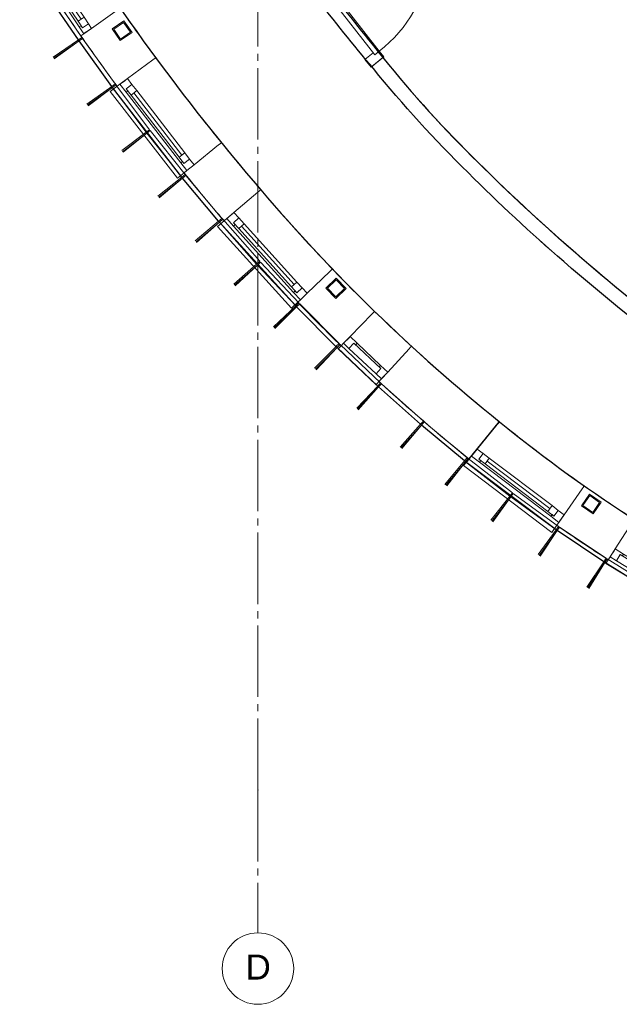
# Model space of a CAD drawing. Header units: millimetres. Extents: x -20518 to 270852, y -121463 to 37725.
# Tile 16 of 33: x 36021 to 40215, y -2520 to 4368. Entities that reach past the tile are written whole.
import ezdxf
from ezdxf.enums import TextEntityAlignment as Align

# ---------------------------------------------------------------- set-up
doc = ezdxf.new("R2010")
doc.units = ezdxf.units.MM
doc.linetypes.add('B0204', pattern=[650, 500, -50, 50, -50])
for name, color, linetype in [('21 Buitenwanden', 3, 'Continuous'), ('21 Buitenwanden Ramen', 7, 'Continuous'), ('22 C Binnenwanden', 2, 'Continuous'), ('22 C Binnenwanden Deuren', 7, 'Continuous'), ('28 Draagconstructies', 5, 'Continuous'), ('A Stramien', 8, 'Continuous'), ('Info Algemeen', 7, 'Continuous')]:
    doc.layers.add(name, color=color, linetype=linetype)
doc.layers.add('BL$8-BVO-polylijn', color=160, linetype='Continuous', plot=False)
doc.layers.add('BL$8-GO--polylijnen', color=10, linetype='Continuous', plot=False)
doc.styles.add('GENERATED_STYLE_2', font='arial.ttf')

# ---------------------------------------------------------------- blocks, each defined once
blk = doc.blocks.new('Wall_119_1', base_point=(88617.3, 1735.3))
at = {"layer": '21 Buitenwanden', "linetype": 'Continuous', "lineweight": 0, "flags": 128}
for points in [[(88283.9, 1941.5), (88299.7, 1967.1)], [(88283.9, 1941.5), (88617.3, 1735.3)], [(88633.1, 1760.9), (88299.7, 1967.1)], [(88617.3, 1735.3), (88633.1, 1760.9)]]:
    blk.add_lwpolyline(points, dxfattribs=at)
blk = doc.blocks.new('Wall_120_1', base_point=(87943.5, 2170))
at = {"layer": '21 Buitenwanden', "linetype": 'Continuous', "lineweight": 0, "flags": 128}
for points in [[(87626.1, 2400.1), (87643.7, 2424.4)], [(87961.2, 2194.3), (87643.7, 2424.4)], [(87626.1, 2400.1), (87943.5, 2170)], [(87943.5, 2170), (87961.2, 2194.3)]]:
    blk.add_lwpolyline(points, dxfattribs=at)
blk = doc.blocks.new('Wall_121_1', base_point=(87618.9, 2405.6))
at = {"layer": '21 Buitenwanden', "linetype": 'Continuous', "lineweight": 0, "flags": 128}
for points in [[(87309.8, 2646.6), (87328.2, 2670.2)], [(87309.8, 2646.6), (87618.9, 2405.6)], [(87637.4, 2429.2), (87328.2, 2670.2)], [(87618.9, 2405.6), (87637.4, 2429.2)]]:
    blk.add_lwpolyline(points, dxfattribs=at)
blk = doc.blocks.new('Wall_122_1', base_point=(86695.7, 3176.2))
at = {"layer": '21 Buitenwanden', "linetype": 'Continuous', "lineweight": 0, "flags": 128}
for points in [[(86411.4, 3446), (86432, 3467.7)], [(86411.4, 3446), (86695.7, 3176.2)], [(86716.4, 3197.9), (86432, 3467.7)], [(86695.7, 3176.2), (86716.4, 3197.9)]]:
    blk.add_lwpolyline(points, dxfattribs=at)
blk = doc.blocks.new('Wall_123_1', base_point=(86122.6, 3737))
at = {"layer": '21 Buitenwanden', "linetype": 'Continuous', "lineweight": 0, "flags": 128}
for points in [[(85854.7, 4023.2), (85876.6, 4043.7)], [(85854.7, 4023.2), (86122.6, 3737)], [(86144.5, 3757.5), (85876.6, 4043.7)], [(86122.6, 3737), (86144.5, 3757.5)]]:
    blk.add_lwpolyline(points, dxfattribs=at)
blk = doc.blocks.new('Wall_124_1', base_point=(85848.6, 4029.9))
at = {"layer": '21 Buitenwanden', "linetype": 'Continuous', "lineweight": 0, "flags": 128}
for points in [[(85588.9, 4323.5), (85611.4, 4343.3)], [(85871.1, 4049.7), (85611.4, 4343.3)], [(85588.9, 4323.5), (85848.6, 4029.9)], [(85848.6, 4029.9), (85871.1, 4049.7)]]:
    blk.add_lwpolyline(points, dxfattribs=at)
blk = doc.blocks.new('Wall_125_1', base_point=(85325.5, 4637.9))
at = {"layer": '21 Buitenwanden', "linetype": 'Continuous', "lineweight": 0, "flags": 128}
for points in [[(85081.9, 4944.8), (85105.4, 4963.5)], [(85349, 4656.5), (85105.4, 4963.5)], [(85081.9, 4944.8), (85325.5, 4637.9)], [(85325.5, 4637.9), (85349, 4656.5)]]:
    blk.add_lwpolyline(points, dxfattribs=at)
blk = doc.blocks.new('Wall_126_1', base_point=(85076.4, 4951.9))
at = {"layer": '21 Buitenwanden', "linetype": 'Continuous', "lineweight": 0, "flags": 128}
for points in [[(84840.5, 5265), (84864.5, 5283.1)], [(84840.5, 5265), (85076.4, 4951.9)], [(85100.3, 4969.9), (84864.5, 5283.1)], [(85076.4, 4951.9), (85100.3, 4969.9)]]:
    blk.add_lwpolyline(points, dxfattribs=at)
blk = doc.blocks.new('Wall_127_1', base_point=(84602, 5598.5))
at = {"layer": '21 Buitenwanden', "linetype": 'Continuous', "lineweight": 0, "flags": 128}
for points in [[(84381.6, 5922.7), (84406.4, 5939.5)], [(84626.8, 5615.3), (84406.4, 5939.5)], [(84381.6, 5922.7), (84602, 5598.5)], [(84602, 5598.5), (84626.8, 5615.3)]]:
    blk.add_lwpolyline(points, dxfattribs=at)
blk = doc.blocks.new('R1b boven metaal 16_38')
at = {"layer": '21 Buitenwanden Ramen', "linetype": 'Continuous', "lineweight": 0}
for p, q in [((-326.2, 0), (-382.7, 0)), ((-382.7, 0), (-381.2, -65)), ((-382.7, 0), (-382.4, -13)), ((-326.2, -15), (-326.2, 0)), ((326.2, 0), (-326.2, 0)), ((382.7, 0), (326.2, 0)), ((326.2, 0), (326.2, -15)), ((381.2, -65), (382.7, 0)), ((382.7, 0), (382.4, -13)), ((-382.4, -13), (-381.8, -41)), ((-381.8, -41), (-381.5, -51)), ((-381.5, -51), (-381.2, -65)), ((-381.2, -65), (-343.2, -65)), ((-343.2, -65), (-343.2, -15)), ((-343.2, -15), (-326.2, -15)), ((-288.2, -15), (-343.2, -15)), ((-343.2, -15), (-343.2, -65)), ((-343.2, -65), (-288.2, -65)), ((-288.2, -15), (288.2, -15)), ((-288.2, -65), (-288.2, -15)), ((-288.2, -40), (288.2, -40)), ((-288.2, -65), (288.2, -65)), ((-288.2, -65), (288.2, -65)), ((343.2, -15), (288.2, -15)), ((288.2, -15), (288.2, -65)), ((288.2, -65), (343.2, -65)), ((326.2, -15), (343.2, -15)), ((343.2, -15), (343.2, -65)), ((343.2, -65), (343.2, -15)), ((343.2, -65), (381.2, -65)), ((381.5, -51), (381.2, -65)), ((381.8, -41), (381.5, -51)), ((382.4, -13), (381.8, -41))]:
    blk.add_line(p, q, dxfattribs=at)
for radius in [16533.8, 16197.8]:
    blk.add_arc((0, -16504.4), radius, 88.67165, 91.32835, dxfattribs=at)
blk = doc.blocks.new('R1b boven metaal 16_39')
at = {"layer": '21 Buitenwanden Ramen', "linetype": 'Continuous', "lineweight": 0}
for p, q in [((-383.1, 25), (-384.5, 84.9)), ((-384.5, 84.9), (384.5, 84.9)), ((384.5, 84.9), (383.1, 25)), ((-313, 0), (-382.5, 0)), ((-382.5, 0), (-381, -65)), ((-382.5, 0), (-382.2, -13)), ((-313, -15), (-313, 0)), ((313, 0), (-313, 0)), ((382.5, 0), (313, 0)), ((313, 0), (313, -15)), ((381, -65), (382.5, 0)), ((382.5, 0), (382.2, -13)), ((-382.2, -13), (-381.6, -41)), ((-381.6, -41), (-381.3, -51)), ((-381.3, -51), (-381, -65)), ((-381, -65), (-330, -65)), ((-330, -65), (-330, -15)), ((-330, -15), (-313, -15)), ((-275, -15), (-330, -15)), ((-330, -15), (-330, -65)), ((-330, -65), (-275, -65)), ((-275, -15), (275, -15)), ((-275, -65), (-275, -15)), ((-275, -40), (275, -40)), ((-275, -65), (275, -65)), ((-275, -65), (275, -65)), ((330, -15), (275, -15)), ((275, -15), (275, -65)), ((275, -65), (330, -65)), ((313, -15), (330, -15)), ((330, -15), (330, -65)), ((330, -65), (330, -15)), ((330, -65), (381, -65)), ((381.3, -51), (381, -65)), ((381.6, -41), (381.3, -51)), ((382.2, -13), (381.6, -41))]:
    blk.add_line(p, q, dxfattribs=at)
blk.add_arc((0, -16504.4), 16197.8, 88.67235, 91.32765, dxfattribs=at)
blk.add_arc((0, -16504.4), 16197.8, 88.67235, 91.32765, dxfattribs=at)
blk = doc.blocks.new('Wall_237_1', base_point=(84214, 6236.7))
at = {"layer": '21 Buitenwanden', "linetype": 'Continuous', "lineweight": 0}
for p, q in [((84271.6, 6314), (84458.6, 6431.9)), ((84458.6, 6431.9), (84469.1, 6438.6)), ((84469.1, 6438.6), (84479.7, 6445.2)), ((84195.5, 6266), (84216.6, 6279.3)), ((84216.6, 6279.3), (84227.6, 6286.3)), ((84227.6, 6286.3), (84251.3, 6301.2)), ((84251.3, 6301.2), (84259.8, 6306.6)), ((84259.8, 6306.6), (84271.6, 6314)), ((84693.1, 5678.7), (84874.4, 5805.1)), ((84874.4, 5805.1), (84884.6, 5812.3)), ((84884.6, 5812.3), (84894.9, 5819.4)), ((84639.7, 5641.5), (84650.4, 5649)), ((84650.4, 5649), (84673.4, 5665)), ((84673.4, 5665), (84681.6, 5670.7)), ((84681.6, 5670.7), (84693.1, 5678.7)), ((84619.3, 5627.2), (84639.7, 5641.5)), ((84945.3, 5327), (85123.2, 5458.1)), ((85123.2, 5458.1), (85133.2, 5465.5)), ((85133.2, 5465.5), (85143.3, 5473)), ((84903.4, 5296.1), (84926, 5312.7)), ((84926, 5312.7), (84934, 5318.7)), ((84934, 5318.7), (84945.3, 5327)), ((84872.9, 5273.6), (84893, 5288.4)), ((84893, 5288.4), (84903.4, 5296.1)), ((85411.5, 4724.3), (85583.2, 4863.5)), ((85583.2, 4863.5), (85592.9, 4871.4)), ((85592.9, 4871.4), (85602.6, 4879.3)), ((85361, 4683.3), (85371.2, 4691.5)), ((85371.2, 4691.5), (85392.9, 4709.2)), ((85392.9, 4709.2), (85400.7, 4715.5)), ((85400.7, 4715.5), (85411.5, 4724.3)), ((85341.6, 4667.6), (85361, 4683.3))]:
    blk.add_line(p, q, dxfattribs=at)
for radius, start, end in [(16197.8, 214.88871, 216.39678), (16533.8, 214.88871, 216.39678), (16197.8, 219.05207, 220.55643), (16533.8, 219.05207, 220.55494)]:
    blk.add_arc((98181.4, 15084.3), radius, start, end, dxfattribs=at)
at = {"layer": '21 Buitenwanden Ramen', "linetype": 'Continuous', "lineweight": 0, "zscale": 1000}
for name, p, rotation in [('R1b boven metaal 16_38', (84428.2, 5960.4), 123.5603613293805), ('R1b boven metaal 16_39', (85127, 4985.8), 127.7244241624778)]:
    blk.add_blockref(name, p, dxfattribs=dict(at, rotation=rotation))
blk = doc.blocks.new('R1b boven metaal 16_40')
at = {"layer": '21 Buitenwanden Ramen', "linetype": 'Continuous', "lineweight": 0}
for p, q in [((-383.7, 24.9), (-385.5, 84.9)), ((-385.5, 84.9), (385.5, 84.9)), ((385.5, 84.9), (383.7, 24.9)), ((-313, 0), (-383, 0)), ((-383, 0), (-381, -65)), ((-383, 0), (-382.6, -13.1)), ((-313, -15), (-313, 0)), ((313, 0), (-313, 0)), ((383, 0), (313, 0)), ((313, 0), (313, -15)), ((381, -65), (383, 0)), ((383, 0), (382.6, -13.1)), ((-382.6, -13.1), (-381.7, -41)), ((-381.7, -41), (-381.4, -51)), ((-381.4, -51), (-381, -65)), ((-381, -65), (-330, -65)), ((-330, -65), (-330, -15)), ((-330, -15), (-313, -15)), ((-275, -15), (-330, -15)), ((-330, -15), (-330, -65)), ((-330, -65), (-275, -65)), ((-275, -15), (275, -15)), ((-275, -65), (-275, -15)), ((-275, -40), (275, -40)), ((-275, -65), (275, -65)), ((-275, -65), (275, -65)), ((330, -15), (275, -15)), ((275, -15), (275, -65)), ((275, -65), (330, -65)), ((313, -15), (330, -15)), ((330, -15), (330, -65)), ((330, -65), (330, -15)), ((330, -65), (381, -65)), ((381.4, -51), (381, -65)), ((381.7, -41), (381.4, -51)), ((382.6, -13.1), (381.7, -41))]:
    blk.add_line(p, q, dxfattribs=at)
blk.add_arc((0, -12714.1), 12408.9, 88.27474, 91.72526, dxfattribs=at)
blk.add_arc((0, -12714.1), 12408.9, 88.27474, 91.72526, dxfattribs=at)
blk = doc.blocks.new('R1b boven metaal 16_41')
at = {"layer": '21 Buitenwanden Ramen', "linetype": 'Continuous', "lineweight": 0}
for p, q in [((-182.3, 25), (-182.7, 55)), ((-182.7, 55), (182.7, 55)), ((-181.9, 0), (-130, 0)), ((-181, -65), (-181.9, 0)), ((-181.9, 0), (-181.7, -13)), ((-130, 0), (-130, -50)), ((-130, 0), (130, 0)), ((130, -50), (130, 0)), ((130, 0), (181.9, 0)), ((181.9, 0), (181, -65)), ((181.9, 0), (181.7, -13)), ((182.7, 55), (182.3, 25)), ((-181.7, -13), (-181.3, -41)), ((-181.3, -41), (-181.2, -51)), ((-181.2, -51), (-181, -65)), ((-113, -65), (-181, -65)), ((-130, -50), (-113, -50)), ((-130, -50), (130, -50)), ((-130, -50), (130, -50)), ((-113, -50), (-113, -65)), ((113, -65), (-113, -65)), ((113, -65), (113, -50)), ((113, -50), (130, -50)), ((181, -65), (113, -65)), ((181.2, -51), (181, -65)), ((181.3, -41), (181.2, -51)), ((181.7, -13), (181.3, -41))]:
    blk.add_line(p, q, dxfattribs=at)
blk.add_arc((0, -12718.6), 12408.9, 89.18048, 90.81952, dxfattribs=at)
blk.add_arc((0, -12718.6), 12408.9, 89.18048, 90.81952, dxfattribs=at)
blk = doc.blocks.new('Wall_238_1', base_point=(85619.3, 4334.4))
at = {"layer": '21 Buitenwanden', "linetype": 'Continuous', "lineweight": 0}
for p, q in [((85867.9, 4541.4), (85877.4, 4549.5)), ((85690.1, 4389.9), (85858.4, 4533.3)), ((85858.4, 4533.3), (85867.9, 4541.4)), ((85621.7, 4331.6), (85640.6, 4347.8)), ((85640.6, 4347.8), (85650.6, 4356.2)), ((85650.6, 4356.2), (85671.9, 4374.4)), ((85671.9, 4374.4), (85679.5, 4380.9)), ((85679.5, 4380.9), (85690.1, 4389.9)), ((86369.9, 3986.9), (86378.9, 3995.6)), ((86201.5, 3825), (86360.9, 3978.2)), ((86360.9, 3978.2), (86369.9, 3986.9)), ((86154.7, 3780), (86164.1, 3789)), ((86164.1, 3789), (86184.3, 3808.4)), ((86184.3, 3808.4), (86191.5, 3815.3)), ((86191.5, 3815.3), (86201.5, 3825)), ((86136.7, 3762.7), (86154.7, 3780)), ((86502.5, 3522.4), (86656.6, 3680.9)), ((86656.6, 3680.9), (86665.3, 3689.9)), ((86665.3, 3689.9), (86674, 3698.8)), ((86492.8, 3512.4), (86502.5, 3522.4)), ((86439.8, 3457.9), (86457.2, 3475.8)), ((86457.2, 3475.8), (86466.3, 3485.2)), ((86466.3, 3485.2), (86485.8, 3505.2)), ((86485.8, 3505.2), (86492.8, 3512.4)), ((86915.1, 3436.7), (86923.6, 3445.9)), ((86923.6, 3445.9), (86932, 3455.1)), ((86765.7, 3273.9), (86915.1, 3436.7)), ((86730.5, 3235.6), (86749.4, 3256.2)), ((86749.4, 3256.2), (86756.2, 3263.6)), ((86756.2, 3263.6), (86765.7, 3273.9)), ((86704.8, 3207.6), (86721.7, 3226)), ((86721.7, 3226), (86730.5, 3235.6))]:
    blk.add_line(p, q, dxfattribs=at)
at = {"layer": '21 Buitenwanden', "linetype": 'Continuous', "lineweight": 0, "flags": 128}
blk.add_lwpolyline([(87334.1, 2666.6), (87544.7, 2928.4)], dxfattribs=at)
at = {"layer": '21 Buitenwanden', "linetype": 'Continuous', "lineweight": 0}
for radius, start, end in [(12408.9, 220.40932, 220.42788), (12744.9, 220.41126, 220.42788), (12408.9, 223.8784, 225.81076), (12744.9, 223.8784, 225.81076), (12408.9, 227.4498, 231.18094), (12744.9, 227.4498, 231.18094)]:
    blk.add_arc((95323.3, 12596.5), radius, start, end, dxfattribs=at)
at = {"layer": '21 Buitenwanden Ramen', "linetype": 'Continuous', "lineweight": 0, "zscale": 1000}
for name, p, rotation in [('R1b boven metaal 16_40', (85897.7, 4063.9), 132.153139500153), ('R1b boven metaal 16_41', (86589.5, 3350.9), 136.6302792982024)]:
    blk.add_blockref(name, p, dxfattribs=dict(at, rotation=rotation))
blk = doc.blocks.new('R1b boven metaal 16_42')
at = {"layer": '21 Buitenwanden Ramen', "linetype": 'Continuous', "lineweight": 0}
for p, q in [((-384.3, 24.9), (-386.6, 84.9)), ((-386.6, 84.9), (386.6, 84.9)), ((386.6, 84.9), (384.3, 24.9)), ((-313, 0), (-383.4, 0)), ((-383.4, 0), (-381, -65)), ((-383.4, 0), (-382.9, -13.1)), ((-313, -15), (-313, 0)), ((313, 0), (-313, 0)), ((383.4, 0), (313, 0)), ((313, 0), (313, -15)), ((381, -65), (383.4, 0)), ((383.4, 0), (382.9, -13.1)), ((-382.9, -13.1), (-381.9, -41.1)), ((-381.9, -41.1), (-381.5, -51.1)), ((-381.5, -51.1), (-381, -65)), ((-381, -65), (-330, -65)), ((-330, -65), (-330, -15)), ((-330, -15), (-313, -15)), ((-275, -15), (-330, -15)), ((-330, -15), (-330, -65)), ((-330, -65), (-275, -65)), ((-275, -15), (275, -15)), ((-275, -65), (-275, -15)), ((-275, -40), (275, -40)), ((-275, -65), (275, -65)), ((-275, -65), (275, -65)), ((330, -15), (275, -15)), ((275, -15), (275, -65)), ((275, -65), (330, -65)), ((313, -15), (330, -15)), ((330, -15), (330, -65)), ((330, -65), (330, -15)), ((330, -65), (381, -65)), ((381.5, -51.1), (381, -65)), ((381.9, -41.1), (381.5, -51.1)), ((382.9, -13.1), (381.9, -41.1))]:
    blk.add_line(p, q, dxfattribs=at)
blk.add_arc((0, -10339.8), 10035.8, 87.87638, 92.12362, dxfattribs=at)
blk.add_arc((0, -10339.8), 10035.8, 87.87638, 92.12362, dxfattribs=at)
blk = doc.blocks.new('R1b boven metaal 16_43')
at = {"layer": '21 Buitenwanden Ramen', "linetype": 'Continuous', "lineweight": 0}
for p, q in [((-182.6, 25), (-183.1, 55)), ((-183.1, 55), (183.1, 55)), ((-182.1, 0), (-130, 0)), ((-181, -65), (-182.1, 0)), ((-182.1, 0), (-181.9, -13)), ((-130, 0), (-130, -50)), ((-130, 0), (130, 0)), ((130, -50), (130, 0)), ((130, 0), (182.1, 0)), ((182.1, 0), (181, -65)), ((182.1, 0), (181.9, -13)), ((183.1, 55), (182.6, 25)), ((-181.9, -13), (-181.4, -41)), ((-181.4, -41), (-181.2, -51)), ((-181.2, -51), (-181, -65)), ((-113, -65), (-181, -65)), ((-130, -50), (-113, -50)), ((-130, -50), (130, -50)), ((-130, -50), (130, -50)), ((-113, -50), (-113, -65)), ((113, -65), (-113, -65)), ((113, -65), (113, -50)), ((113, -50), (130, -50)), ((181, -65), (113, -65)), ((181.2, -51), (181, -65)), ((181.4, -41), (181.2, -51)), ((181.9, -13), (181.4, -41))]:
    blk.add_line(p, q, dxfattribs=at)
blk.add_arc((0, -10345.2), 10035.8, 88.99132, 91.00868, dxfattribs=at)
blk.add_arc((0, -10345.2), 10035.8, 88.99132, 91.00868, dxfattribs=at)
blk = doc.blocks.new('Wall_239_1', base_point=(87346.8, 2656.4))
at = {"layer": '21 Buitenwanden', "linetype": 'Continuous', "lineweight": 0}
for p, q in [((87392, 2735.6), (87531.8, 2906.8)), ((87531.8, 2906.8), (87539.7, 2916.5)), ((87539.7, 2916.5), (87547.6, 2926.2)), ((87350.8, 2685.3), (87359.1, 2695.4)), ((87359.1, 2695.4), (87376.8, 2717.1)), ((87376.8, 2717.1), (87383.1, 2724.8)), ((87383.1, 2724.8), (87392, 2735.6)), ((87335, 2666), (87350.8, 2685.3)), ((87999.5, 2275.7), (88126.3, 2456.7)), ((88126.3, 2456.7), (88133.4, 2467)), ((88133.4, 2467), (88140.6, 2477.2)), ((87991.5, 2264.3), (87999.5, 2275.7)), ((87947.9, 2202), (87962.2, 2222.4)), ((87962.2, 2222.4), (87969.7, 2233.1)), ((87969.7, 2233.1), (87985.7, 2256.1)), ((87985.7, 2256.1), (87991.5, 2264.3)), ((88356.9, 2036.4), (88476, 2222.6)), ((88476, 2222.6), (88482.7, 2233.1)), ((88482.7, 2233.1), (88489.5, 2243.6)), ((88328.9, 1992.6), (88344, 2016.2)), ((88344, 2016.2), (88349.4, 2024.6)), ((88349.4, 2024.6), (88356.9, 2036.4)), ((88665.2, 1846.7), (88777.7, 2037)), ((88777.7, 2037), (88784.1, 2047.7)), ((88784.1, 2047.7), (88790.4, 2058.5)), ((88308.4, 1960.6), (88321.9, 1981.6)), ((88321.9, 1981.6), (88328.9, 1992.6)), ((88632.1, 1790.7), (88638.8, 1802)), ((88638.8, 1802), (88653, 1826.1)), ((88653, 1826.1), (88658.1, 1834.7)), ((88658.1, 1834.7), (88665.2, 1846.7)), ((88619.4, 1769.2), (88632.1, 1790.7))]:
    blk.add_line(p, q, dxfattribs=at)
for radius, start, end in [(10035.8, 234.9945, 237.39156), (10371.8, 234.9945, 237.39156), (10035.8, 239.40892, 244.66468), (10371.8, 239.40892, 244.66319)]:
    blk.add_arc((93897.7, 10697.5), radius, start, end, dxfattribs=at)
at = {"layer": '21 Buitenwanden Ramen', "linetype": 'Continuous', "lineweight": 0, "zscale": 1000}
for name, p, rotation in [('R1b boven metaal 16_42', (87656.5, 2453.8), 142.8708846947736), ('R1b boven metaal 16_43', (88477, 1886.2), 148.4002412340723)]:
    blk.add_blockref(name, p, dxfattribs=dict(at, rotation=rotation))
blk = doc.blocks.new('Wall_501_1', base_point=(88276.3, 1946.4))
at = {"layer": '21 Buitenwanden', "linetype": 'Continuous', "lineweight": 0, "flags": 128}
for points in [[(87967.6, 2189.8), (87950.9, 2164.9)], [(87950.9, 2164.9), (88276.3, 1946.4)], [(88293, 1971.4), (87967.6, 2189.8)], [(88276.3, 1946.4), (88293, 1971.4)]]:
    blk.add_lwpolyline(points, dxfattribs=at)
blk = doc.blocks.new('Wall_502_1', base_point=(87302.7, 2652.2))
at = {"layer": '21 Buitenwanden', "linetype": 'Continuous', "lineweight": 0, "flags": 128}
for points in [[(87021, 2926.4), (87001.8, 2903.3)], [(87001.8, 2903.3), (87302.7, 2652.2)], [(87322, 2675.2), (87021, 2926.4)], [(87302.7, 2652.2), (87322, 2675.2)]]:
    blk.add_lwpolyline(points, dxfattribs=at)
blk = doc.blocks.new('Wall_503_1', base_point=(86995, 2909.3))
at = {"layer": '21 Buitenwanden', "linetype": 'Continuous', "lineweight": 0, "flags": 128}
for points in [[(86722.3, 3192.5), (86702.3, 3170.1)], [(86702.3, 3170.1), (86995, 2909.3)], [(87015, 2931.7), (86722.3, 3192.5)], [(86995, 2909.3), (87015, 2931.7)]]:
    blk.add_lwpolyline(points, dxfattribs=at)
blk = doc.blocks.new('Wall_504_1', base_point=(86404.1, 3453.1))
at = {"layer": '21 Buitenwanden', "linetype": 'Continuous', "lineweight": 0, "flags": 128}
for points in [[(86150.1, 3751.7), (86128.8, 3730.5)], [(86128.8, 3730.5), (86404.1, 3453.1)], [(86425.4, 3474.2), (86150.1, 3751.7)], [(86404.1, 3453.1), (86425.4, 3474.2)]]:
    blk.add_lwpolyline(points, dxfattribs=at)
blk = doc.blocks.new('Wall_505_1', base_point=(85583, 4330.3))
at = {"layer": '21 Buitenwanden', "linetype": 'Continuous', "lineweight": 0, "flags": 128}
for points in [[(85354.4, 4650.1), (85331.4, 4630.8)], [(85331.4, 4630.8), (85583, 4330.3)], [(85606, 4349.5), (85354.4, 4650.1)], [(85583, 4330.3), (85606, 4349.5)]]:
    blk.add_lwpolyline(points, dxfattribs=at)
blk = doc.blocks.new('Wall_506_1', base_point=(84835.2, 5272.3))
at = {"layer": '21 Buitenwanden', "linetype": 'Continuous', "lineweight": 0, "flags": 128}
for points in [[(84631.6, 5608.6), (84607.2, 5591.1)], [(84607.2, 5591.1), (84835.2, 5272.3)], [(84859.6, 5289.7), (84631.6, 5608.6)], [(84835.2, 5272.3), (84859.6, 5289.7)]]:
    blk.add_lwpolyline(points, dxfattribs=at)
blk = doc.blocks.new('Standard grid marker_2')
at = {"layer": 'A Stramien', "linetype": 'B0204', "lineweight": 0}
for q in [(0, 0), (38553.1, 0)]:
    blk.add_line((1000, 0), q, dxfattribs=at)
at = {"layer": 'A Stramien', "linetype": 'Continuous', "lineweight": 0}
for start, end in [(0, 180), (180, 0)]:
    blk.add_arc((-250, 0), 250, start, end, dxfattribs=at)
at = {"layer": 'A Stramien', "linetype": 'B0204', "lineweight": 0}
blk.add_point((1000, 0), dxfattribs=at)
blk.add_point((1000, 0), dxfattribs=at)
at = {"layer": 'A Stramien', "lineweight": 0, "style": 'GENERATED_STYLE_2'}
blk.add_attdef('AC_MarkerText_1', text='', height=175, rotation=270, dxfattribs=at).set_placement((-379.3, 86.4), align=Align.BOTTOM_LEFT)
blk = doc.blocks.new('Buis vk koudgev kolom 16')
at = {"layer": 'Info Algemeen', "linetype": 'Continuous', "lineweight": 0}
for p, q in [((50, 50), (-50, 50)), ((-50, 50), (-50, -50)), ((-42, -42), (-42, 42)), ((-42, 42), (42, 42)), ((42, 42), (42, -42)), ((50, -50), (50, 50)), ((-50, -50), (50, -50)), ((42, -42), (-42, -42))]:
    blk.add_line(p, q, dxfattribs=at)
blk = doc.blocks.new('verdeling tegel')
at = {"layer": '28 Draagconstructies', "linetype": 'Continuous', "lineweight": 0}
for p, q in [((0, 0), (0, 213.9)), ((9, 0), (9, 213.9)), ((401, 0), (401, 213.9))]:
    blk.add_line(p, q, dxfattribs=at)
blk = doc.blocks.new('Wall_585_1', base_point=(86665.9, 5397.7))
at = {"layer": '22 C Binnenwanden', "linetype": 'Continuous', "lineweight": 0}
for radius, start, end in [(8380.3, 218.95197, 225.61166), (8480.3, 218.95392, 225.60811)]:
    blk.add_arc((93260.5, 10729.2), radius, start, end, dxfattribs=at)
blk = doc.blocks.new('Wall_586_1', base_point=(87328.1, 4669.5))
at = {"layer": '22 C Binnenwanden', "linetype": 'Continuous', "lineweight": 0}
for radius, start, end in [(12568.1, 225.01013, 229.14513), (12668.1, 225.01251, 229.14491)]:
    blk.add_arc((96283.8, 13629.1), radius, start, end, dxfattribs=at)
blk = doc.blocks.new('Wall_587_1', base_point=(87997, 4047.4))
at = {"layer": '22 C Binnenwanden', "linetype": 'Continuous', "lineweight": 0}
for radius, start, end in [(16358.3, 229.09031, 233.138), (16458.3, 229.09047, 233.14596)]:
    blk.add_arc((98775, 16485.7), radius, start, end, dxfattribs=at)
blk = doc.blocks.new('D1a bi h 16_42')
at = {"layer": '22 C Binnenwanden Deuren', "linetype": 'Continuous', "lineweight": 0}
for p, q in [((-467, 0), (-467, 934)), ((-517, 0), (-519.7, -114)), ((-517, 0), (-450, 0)), ((-467, 0), (467, 0)), ((-467, -40), (-467, 0)), ((450, 0), (517, 0)), ((467, 0), (467, -40)), ((519.7, -114), (517, 0)), ((-517.2, -7), (-519.5, -107)), ((467, -40), (-467, -40)), ((-450, -40), (-450, -114)), ((450, -40), (450, -114)), ((517.2, -7), (519.5, -107)), ((-519.5, -107), (-519.7, -114)), ((-519.7, -114), (-450, -114)), ((450, -114), (519.7, -114)), ((519.5, -107), (519.7, -114))]:
    blk.add_line(p, q, dxfattribs=at)
blk.add_arc((-467, 0), 934, 0, 90, dxfattribs=at)
blk = doc.blocks.new('Wall_591_1', base_point=(85875.3, 6424.2))
at = {"layer": '22 C Binnenwanden', "linetype": 'Continuous', "lineweight": 0}
for p, q in [((86096.8, 6291), (86016.5, 6231.5)), ((86010.9, 6227.3), (86016.5, 6231.5)), ((86016.5, 6231.5), (86010.9, 6227.3)), ((86732.1, 5474.7), (86654.6, 5411.5)), ((86649.2, 5407.1), (86654.6, 5411.5)), ((86654.6, 5411.5), (86649.2, 5407.1))]:
    blk.add_line(p, q, dxfattribs=at)
for radius, start, end in [(22023.2, 215.92452, 216.54423), (22123.2, 215.92556, 216.54423), (22023.2, 219.2354, 219.28215), (22123.2, 219.2354, 219.2814)]:
    blk.add_arc((103790.3, 19404.6), radius, start, end, dxfattribs=at)
at = {"layer": '22 C Binnenwanden Deuren', "linetype": 'Continuous', "lineweight": 0, "zscale": 1000, "rotation": 307.8898149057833}
blk.add_blockref('D1a bi h 16_42', (86420, 5887.2), dxfattribs=at)

msp = doc.modelspace()

# ---------------------------------------------------------------- linework, layer by layer
at = {"layer": 'BL$8-BVO-polylijn'}
msp.add_lwpolyline([(40446.5, 364.1), (40113.2, 570.3), (40105.6, 575.2), (39780.1, 793.7), (39772.8, 798.9), (39139, 1275.4), (39132, 1281), (38831, 1532.1), (38824.2, 1538.1), (38531.6, 1798.9), (38525, 1805), (38240.5, 2074.7), (38233.3, 2081.9), (37958.1, 2359.3), (37951.9, 2365.9), (37418.1, 2952.3), (37412.2, 2959.1), (37160.6, 3259.6), (37155, 3266.8), (36669.8, 3893.8), (36664.4, 3901.1), (36436.4, 4219.9), (36431.2, 4227.3), (36210.8, 4551.5)], dxfattribs=at)
at = {"layer": 'BL$8-GO--polylijnen'}
msp.add_lwpolyline([(40732.9, 1945.1, -0.017697), (39826.3, 2676.2, -0.018033), (39157.3, 3298.3, -0.029043), (38495.1, 4026.5, -0.022437), (37704.5, 5053, -0.015887), (37576.9, 5238.3), (37576.9, 7654), (37508.3, 7654), (37508.3, 7728), (36608.3, 7728), (36608.3, 7654), (36234.3, 7654), (36234.3, 5195, 0.038913), (37706.7, 3178.3, 0.047073), (39376.9, 1555, 0.060801), (41432.5, 255.8, 0.061238)], format="xyb", dxfattribs=at)
msp.add_lwpolyline([(37676.9, 6575.4), (37676.9, 5267.9, 0.013796), (37785.3, 5112, 0.014447), (38561.3, 4103.5, 0.029487), (39227.7, 3369.4, 0.034794), (40791.1, 2026.5, 0.007089), (40944.3, 1925.4), (40944.3, 6699.4), (39910.3, 6699.4), (39910.3, 6575.4)], format="xyb", close=True, dxfattribs=at)

# ---------------------------------------------------------------- block references
at = {"layer": '21 Buitenwanden', "lineweight": 0}
for name, p in [('Wall_237_1', (36043.3, 4865.5)), ('Wall_127_1', (36431.2, 4227.3)), ('Wall_506_1', (36664.4, 3901.1)), ('Wall_126_1', (36905.6, 3580.7)), ('Wall_125_1', (37154.8, 3266.6)), ('Wall_505_1', (37412.2, 2959.1)), ('Wall_238_1', (37448.5, 2963.2)), ('Wall_124_1', (37677.9, 2658.7)), ('Wall_123_1', (37951.8, 2365.8)), ('Wall_504_1', (38233.3, 2081.9)), ('Wall_122_1', (38525, 1805)), ('Wall_503_1', (38824.2, 1538.1)), ('Wall_502_1', (39132, 1281)), ('Wall_239_1', (39176, 1285.2)), ('Wall_121_1', (39448.2, 1034.4)), ('Wall_120_1', (39772.8, 798.8)), ('Wall_501_1', (40105.6, 575.2)), ('Wall_119_1', (40446.5, 364.1))]:
    msp.add_blockref(name, p, dxfattribs=at)
at = {"layer": '22 C Binnenwanden', "lineweight": 0}
for name, p in [('Wall_591_1', (37704.5, 5053)), ('Wall_585_1', (38495.1, 4026.5)), ('Wall_586_1', (39157.3, 3298.3)), ('Wall_587_1', (39826.3, 2676.2))]:
    msp.add_blockref(name, p, dxfattribs=at)
at = {"layer": '28 Draagconstructies', "linetype": 'Continuous', "lineweight": 0, "zscale": 1000}
for p, rotation in [((36436.4, 4219.9), 124.2281198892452), ((36669.8, 3893.8), 125.5888523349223), ((36911.2, 3573.6), 127.012857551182), ((37160.6, 3259.6), 128.467116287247), ((37418.1, 2952.3), 129.9563732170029), ((37684, 2652), 131.5185413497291), ((37958.1, 2359.3), 133.1255877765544), ((38240.6, 2074.8), 134.795707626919), ((38531.6, 1798.9), 136.5195852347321), ((38831, 1532.1), 138.3097180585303), ((39139, 1275.4), 140.1828637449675), ((39455.4, 1028.9), 142.0774388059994), ((39780.1, 793.7), 144.087528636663), ((40113.2, 570.3), 146.1501421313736), ((40454.3, 359.6), 148.2890490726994)]:
    msp.add_blockref('verdeling tegel', p, dxfattribs=dict(at, rotation=rotation))
at = {"layer": 'A Stramien', "linetype": 'Continuous', "lineweight": 0}
ref = msp.add_blockref('Standard grid marker_2', (37687.4, -2020.4), dxfattribs=dict(at, zscale=1000, rotation=90))
ref.add_attrib('AC_MarkerText_1', 'D', dxfattribs={"color": 2, "linetype": 'Continuous', "lineweight": 0, "height": 175, "style": 'GENERATED_STYLE_2'}).set_placement((37601, -2399.7), align=Align.BOTTOM_LEFT)
at = {"layer": 'Info Algemeen', "linetype": 'Continuous', "lineweight": 0, "zscale": 1000}
for p, rotation in [((36737, 4291.3), 124.9802718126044), ((38233.2, 2488.3), 134.2450918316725), ((40018.8, 979.9), 145.494102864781)]:
    msp.add_blockref('Buis vk koudgev kolom 16', p, dxfattribs=dict(at, rotation=rotation))

doc.saveas('drawing.dxf')
